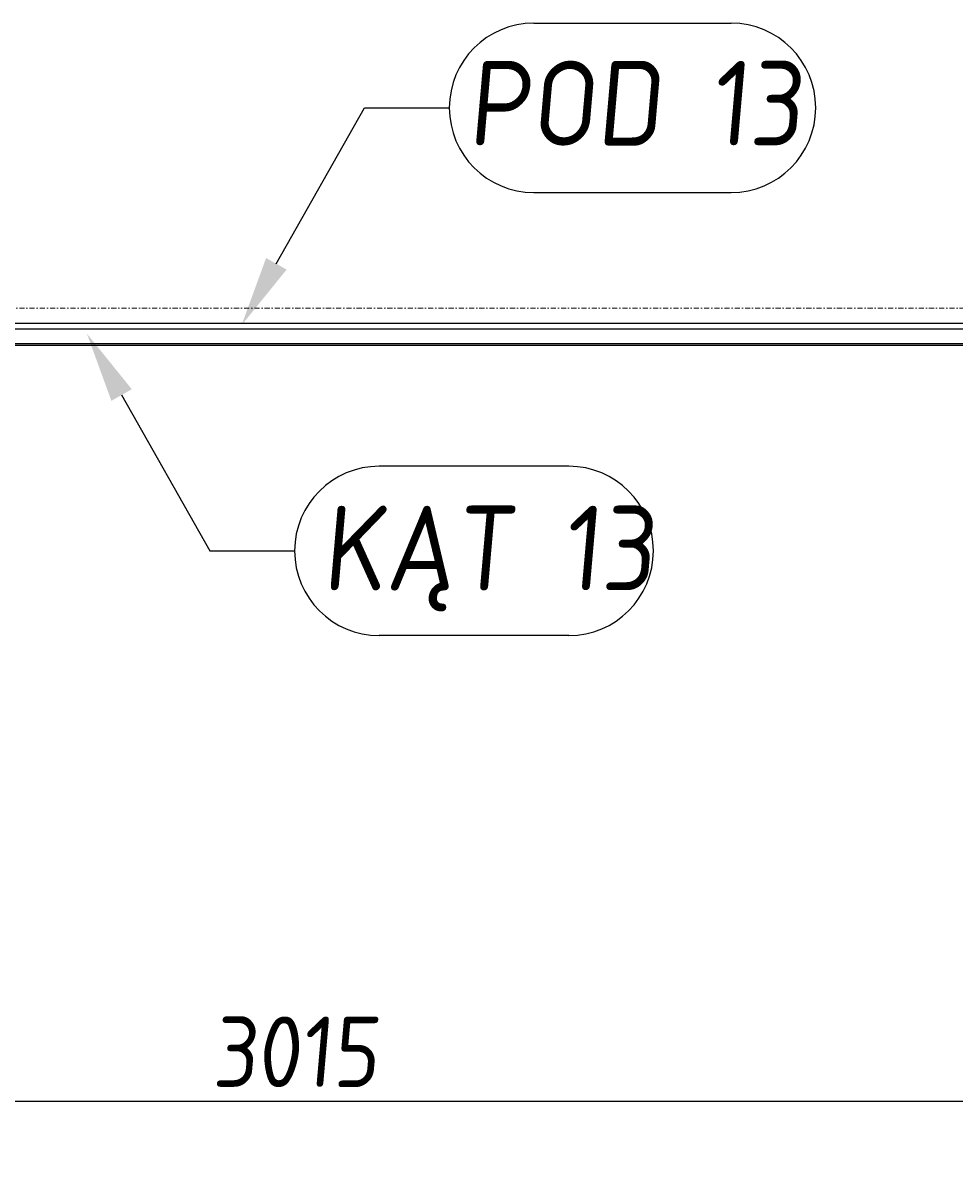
# Model space of a CAD drawing. Header units: millimetres. Extents: x 4047 to 23472, y 1613 to 16682.
# Tile 14 of 86: x 9382 to 11032, y 3089 to 5141. Entities that reach past the tile are written whole.
import ezdxf

# ---------------------------------------------------------------- set-up
doc = ezdxf.new("R2010")
doc.units = ezdxf.units.MM
doc.linetypes.add('Kropki i Kreski', pattern=[360, 180, -90, 0, -90])
doc.layers.add('Osie_Nr_pióra__101_Nr_pióra__7', color=3, linetype='Continuous', lineweight=18)
doc.layers.add('Rbcs_EX_Profile', color=7, linetype='Continuous')
doc.layers.add('Rbcs_EX_Wymiary', color=7, linetype='Continuous')
doc.styles.add('RBCS_dim', font='isocpeur.ttf', dxfattribs={"width": 0.9, "oblique": 5})
doc.styles.add('RBCS_dim1', font='isocpeur.ttf', dxfattribs={"width": 0.9, "oblique": 5, "height": 3})
doc.dimstyles.new('Copy of RBCS_STANDARD', dxfattribs={"dimtxt": 2.5, "dimasz": 2.5, "dimexe": 2, "dimexo": 5, "dimgap": 0.5, "dimtad": 1, "dimdec": 0, "dimtxsty": 'RBCS_dim', "dimblk": 'OBLIQUE', "dimcen": 2.5, "dimclrd": 3, "dimclre": 3, "dimclrt": 6, "dimadec": 0, "dimazin": 0, "dimtfac": 1, "dimtdec": 0, "dimtix": 1, "dimtmove": 0, "dimatfit": 3, "dimfxl": 2, "dimfxlon": 1, "dimarcsym": 0})

# ---------------------------------------------------------------- blocks, each defined once
blk = doc.blocks.new('_OBLIQUE')
at = {"color": 0, "linetype": 'ByBlock'}
blk.add_line((-0.5, -0.5), (0.5, 0.5), dxfattribs=at)
blk = doc.blocks.new('*D298')
at = {"layer": 'Defpoints', "color": 0, "lineweight": 25, "transparency": 16777216}
for p in [(8355.8, 4067.3), (11370.8, 4046.7), (11370.8, 3230.5)]:
    blk.add_point(p, dxfattribs=at)
at = {"layer": 'Rbcs_EX_Wymiary', "color": 3, "lineweight": -2, "transparency": 16777216}
for p, q in [((8355.8, 3330.5), (8355.8, 3130.5)), ((11370.8, 3330.5), (11370.8, 3130.5)), ((8355.8, 3230.5), (11370.8, 3230.5))]:
    blk.add_line(p, q, dxfattribs=at)
at = {"layer": 'Rbcs_EX_Wymiary', "color": 3, "lineweight": -2, "transparency": 16777216, "xscale": 125, "yscale": 125, "zscale": 125, "rotation": 180}
blk.add_blockref('_OBLIQUE', (8355.8, 3230.5), dxfattribs=at)
at = {"layer": 'Rbcs_EX_Wymiary', "color": 3, "lineweight": -2, "transparency": 16777216, "xscale": 125, "yscale": 125, "zscale": 125}
blk.add_blockref('_OBLIQUE', (11370.8, 3230.5), dxfattribs=at)
at = {"layer": 'Rbcs_EX_Wymiary', "color": 6, "transparency": 16777216, "insert": (9863.3, 3318), "char_height": 125, "attachment_point": 5, "style": 'RBCS_dim'}
blk.add_mtext('3015', dxfattribs=at)
blk = doc.blocks.new('*D310')
at = {"layer": 'Defpoints', "color": 0, "lineweight": 25, "transparency": 16777216}
for p in [(8185.8, 4456.1), (11570.8, 4435.6), (8185.8, 2917.1)]:
    blk.add_point(p, dxfattribs=at)
at = {"layer": 'Rbcs_EX_Wymiary', "color": 3, "lineweight": -2, "transparency": 16777216}
for p, q in [((8185.8, 3017.1), (8185.8, 2817.1)), ((11570.8, 3017.1), (11570.8, 2817.1)), ((11570.8, 2917.1), (8185.8, 2917.1))]:
    blk.add_line(p, q, dxfattribs=at)
at = {"layer": 'Rbcs_EX_Wymiary', "color": 3, "lineweight": -2, "transparency": 16777216, "xscale": 125, "yscale": 125, "zscale": 125, "rotation": 180}
blk.add_blockref('_OBLIQUE', (8185.8, 2917.1), dxfattribs=at)
at = {"layer": 'Rbcs_EX_Wymiary', "color": 3, "lineweight": -2, "transparency": 16777216, "xscale": 125, "yscale": 125, "zscale": 125}
blk.add_blockref('_OBLIQUE', (11570.8, 2917.1), dxfattribs=at)
at = {"layer": 'Rbcs_EX_Wymiary', "color": 6, "transparency": 16777216, "insert": (9878.3, 3004.6), "char_height": 125, "attachment_point": 5, "style": 'RBCS_dim'}
blk.add_mtext('3385', dxfattribs=at)
blk = doc.blocks.new('*D312')
at = {"layer": 'Defpoints', "color": 0, "lineweight": 25, "transparency": 16777216}
for p in [(8015.8, 4456.1), (21040.8, 4456.1), (21040.8, 2569.6)]:
    blk.add_point(p, dxfattribs=at)
at = {"layer": 'Rbcs_EX_Wymiary', "color": 3, "lineweight": -2, "transparency": 16777216}
for p, q in [((8015.8, 2669.6), (8015.8, 2469.6)), ((21040.8, 2669.6), (21040.8, 2469.6)), ((8015.8, 2569.6), (21040.8, 2569.6))]:
    blk.add_line(p, q, dxfattribs=at)
at = {"layer": 'Rbcs_EX_Wymiary', "color": 3, "lineweight": -2, "transparency": 16777216, "xscale": 125, "yscale": 125, "zscale": 125, "rotation": 180}
blk.add_blockref('_OBLIQUE', (8015.8, 2569.6), dxfattribs=at)
at = {"layer": 'Rbcs_EX_Wymiary', "color": 3, "lineweight": -2, "transparency": 16777216, "xscale": 125, "yscale": 125, "zscale": 125}
blk.add_blockref('_OBLIQUE', (21040.8, 2569.6), dxfattribs=at)
at = {"layer": 'Rbcs_EX_Wymiary', "color": 6, "transparency": 16777216, "insert": (14528.3, 2657.1), "char_height": 125, "attachment_point": 5, "style": 'RBCS_dim'}
blk.add_mtext('13025', dxfattribs=at)

msp = doc.modelspace()

# ---------------------------------------------------------------- linework, layer by layer
at = {"layer": 'Osie_Nr_pióra__101_Nr_pióra__7', "linetype": 'Kropki i Kreski', "ltscale": 0.05}
msp.add_line((4560.2, 4635.6), (22959, 4635.6), dxfattribs=at)
at = {"layer": 'Rbcs_EX_Profile'}
for p, q in [((8335.6, 4609.1), (11350.8, 4609.1)), ((8335.6, 4599.1), (11421.1, 4599.1)), ((11421.1, 4572.1), (8335.6, 4572.1)), ((11421.1, 4569.1), (8335.6, 4569.1))]:
    msp.add_line(p, q, dxfattribs=at)
at = {"layer": 'Rbcs_EX_Wymiary', "color": 3}
for p, q in [((10286.2, 5140.5), (10635.2, 5140.5)), ((9986.2, 4990.5), (10136.2, 4990.5)), ((10286.2, 4840.5), (10635.2, 4840.5)), ((10347.7, 4355.4), (10012.2, 4355.4)), ((9712.2, 4205.4), (9862.2, 4205.4)), ((10347.7, 4055.4), (10012.2, 4055.4))]:
    msp.add_line(p, q, dxfattribs=at)
for points in [[(9829.9, 4714.2), (9986.2, 4990.5)], [(9555.9, 4481.7), (9712.2, 4205.4)]]:
    msp.add_lwpolyline(points, dxfattribs=at)
for centre, start, end in [((10286.2, 4990.5), 90, 270), ((10635.2, 4990.5), 270, 90), ((10012.2, 4205.4), 90, 270), ((10347.7, 4205.4), 270, 90)]:
    msp.add_arc(centre, 150, start, end, dxfattribs=at)
for points in [[(9848.1, 4703.9), (9768.4, 4605.4), (9811.8, 4724.4)], [(9574, 4491.9), (9494.4, 4590.5), (9537.8, 4471.4)]]:
    msp.add_solid(points, dxfattribs=at)

# ---------------------------------------------------------------- texts
at = {"layer": 'Rbcs_EX_Wymiary', "color": 6, "ltscale": 50, "char_height": 150, "attachment_point": 7, "style": 'RBCS_dim1'}
for s, insert in [('POD 13', (10168.8, 4923.6)), ('KĄT 13', (9911.2, 4098.2))]:
    msp.add_mtext(s, dxfattribs=dict(at, insert=insert))

# ---------------------------------------------------------------- dimensions: what is measured, and where the dimension line sits
at = {"layer": 'Rbcs_EX_Wymiary'}
for base, p1, p2, picture, middle in [((21040.8, 2569.6), (8015.8, 4456.1), (21040.8, 4456.1), '*D312', (14528.3, 2657.1)), ((8185.8, 2917.1), (11570.8, 4435.6), (8185.8, 4456.1), '*D310', (9878.3, 3004.6)), ((11370.8, 3230.5), (8355.8, 4067.3), (11370.8, 4046.7), '*D298', (9863.3, 3318))]:
    dim = msp.add_linear_dim(base=base, p1=p1, p2=p2, dimstyle='Copy of RBCS_STANDARD', dxfattribs=at)
    dim.commit()
    dim.dimension.update_dxf_attribs({"geometry": picture, "text_midpoint": middle})

doc.saveas('drawing.dxf')
